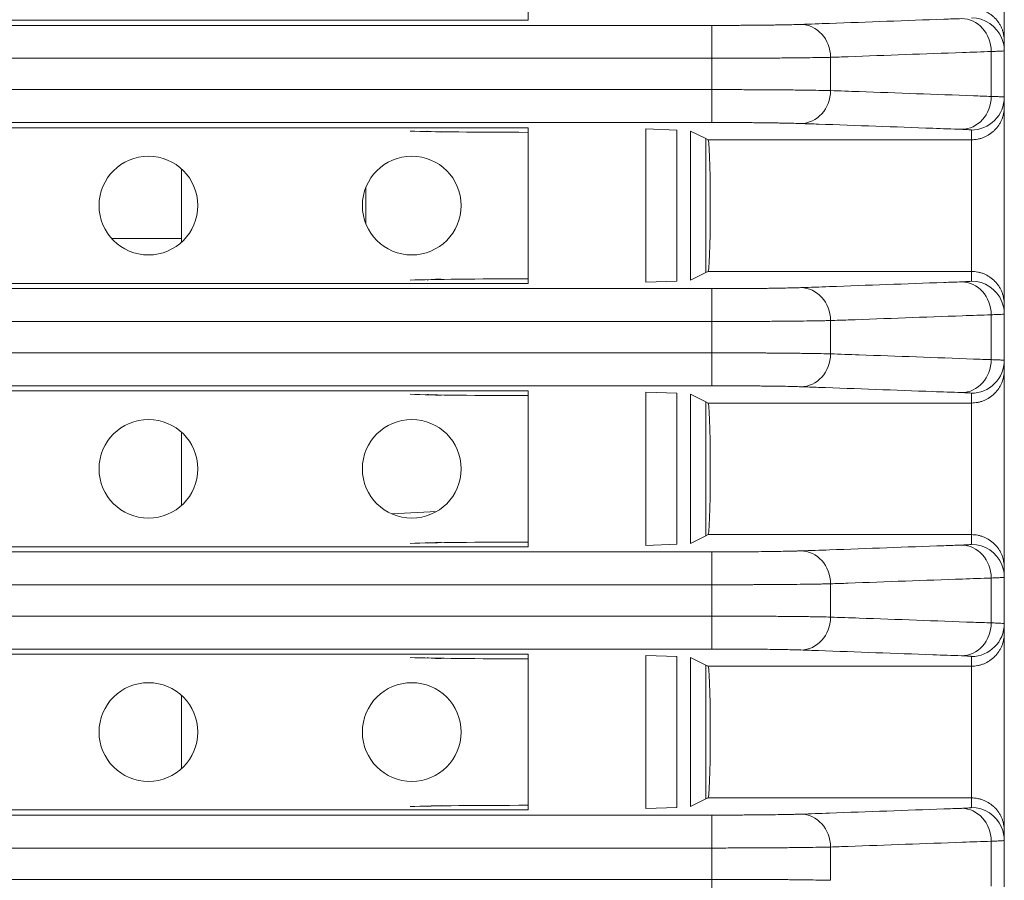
# Model space of a CAD drawing. Header units: millimetres. Extents: x 990 to 1809, y 0 to 562.
# Tile 37 of 256: x 1084 to 1099, y 316 to 329. Entities that reach past the tile are written whole.
import ezdxf

# ---------------------------------------------------------------- set-up
doc = ezdxf.new("R2010")
doc.units = ezdxf.units.MM
doc.layers.add('1', color=7, linetype='Continuous', true_color=0xffffff)

msp = doc.modelspace()

# ---------------------------------------------------------------- linework, layer by layer
at = {"layer": '1', "color": 7, "linetype": 'Continuous', "lineweight": 18}
for p, q in [((1098.803, 332.138), (1098.803, 329.138)), ((1091.57, 329.455), (1091.57, 331.821)), ((1069.553, 329.455), (1091.57, 329.455)), ((1075.297, 329.376), (1094.362, 329.376)), ((1094.362, 328.876), (1094.362, 329.376)), ((1098.803, 329.138), (1098.803, 328.991)), ((1094.362, 328.876), (1075.297, 328.876)), ((1075.297, 328.4), (1094.362, 328.4)), ((1094.362, 328.4), (1094.362, 327.9)), ((1098.803, 328.286), (1098.803, 328.138)), ((1098.803, 328.138), (1098.803, 325.138)), ((1094.362, 327.9), (1075.297, 327.9)), ((1069.553, 327.821), (1091.57, 327.821)), ((1091.57, 325.455), (1091.57, 327.821)), ((1093.36, 327.802), (1093.36, 325.474)), ((1093.828, 327.786), (1093.36, 327.802)), ((1093.828, 325.491), (1093.828, 327.786)), ((1094.037, 327.771), (1094.037, 325.505)), ((1094.268, 327.656), (1094.037, 327.771)), ((1098.303, 327.638), (1098.303, 327.786)), ((1094.268, 327.656), (1094.303, 327.638)), ((1094.303, 327.638), (1098.303, 327.638)), ((1098.303, 327.638), (1098.303, 325.638)), ((1086.303, 327.197), (1086.303, 326.079)), ((1089.103, 326.908), (1089.103, 326.369)), ((1085.244, 326.138), (1086.303, 326.138)), ((1094.268, 325.621), (1094.037, 325.505)), ((1094.268, 325.621), (1094.303, 325.638)), ((1098.303, 325.638), (1094.303, 325.638)), ((1098.303, 325.491), (1098.303, 325.638)), ((1069.553, 325.455), (1091.57, 325.455)), ((1093.828, 325.491), (1093.36, 325.474)), ((1075.297, 325.376), (1094.362, 325.376)), ((1094.362, 324.876), (1094.362, 325.376)), ((1098.803, 325.138), (1098.803, 324.991)), ((1094.362, 324.876), (1075.297, 324.876)), ((1075.297, 324.4), (1094.362, 324.4)), ((1094.362, 323.9), (1094.362, 324.4)), ((1098.803, 324.286), (1098.803, 324.138)), ((1098.803, 324.138), (1098.803, 321.138)), ((1069.553, 323.821), (1091.57, 323.821)), ((1094.362, 323.9), (1075.297, 323.9)), ((1091.57, 321.455), (1091.57, 323.821)), ((1093.36, 323.802), (1093.36, 321.474)), ((1093.828, 323.786), (1093.36, 323.802)), ((1093.828, 321.491), (1093.828, 323.786)), ((1094.037, 323.771), (1094.037, 321.505)), ((1094.268, 323.656), (1094.037, 323.771)), ((1094.268, 323.656), (1094.303, 323.638)), ((1094.303, 323.638), (1098.303, 323.638)), ((1098.303, 323.638), (1098.303, 323.786)), ((1098.303, 323.638), (1098.303, 321.638)), ((1086.303, 323.197), (1086.303, 322.079)), ((1090.179, 321.989), (1089.498, 321.953)), ((1094.268, 321.621), (1094.037, 321.505)), ((1094.268, 321.621), (1094.303, 321.638)), ((1098.303, 321.638), (1094.303, 321.638)), ((1098.303, 321.491), (1098.303, 321.638)), ((1069.553, 321.455), (1091.57, 321.455)), ((1093.828, 321.491), (1093.36, 321.474)), ((1075.297, 321.376), (1094.362, 321.376)), ((1094.362, 320.876), (1094.362, 321.376)), ((1098.803, 321.138), (1098.803, 320.991)), ((1094.362, 320.876), (1075.297, 320.876)), ((1075.297, 320.4), (1094.362, 320.4)), ((1094.362, 320.4), (1094.362, 319.9)), ((1098.803, 320.286), (1098.803, 320.138)), ((1098.803, 320.138), (1098.803, 317.138)), ((1094.362, 319.9), (1075.297, 319.9)), ((1069.553, 319.821), (1091.57, 319.821)), ((1091.57, 317.455), (1091.57, 319.821)), ((1093.36, 319.802), (1093.36, 317.474)), ((1093.828, 319.786), (1093.36, 319.802)), ((1093.828, 317.491), (1093.828, 319.786)), ((1094.037, 319.771), (1094.037, 317.505)), ((1094.268, 319.656), (1094.037, 319.771)), ((1098.303, 319.638), (1098.303, 319.786)), ((1094.268, 319.656), (1094.303, 319.638)), ((1094.303, 319.638), (1098.303, 319.638)), ((1098.303, 319.638), (1098.303, 317.638)), ((1086.303, 319.197), (1086.303, 318.079)), ((1094.268, 317.621), (1094.037, 317.505)), ((1094.268, 317.621), (1094.303, 317.638)), ((1098.303, 317.638), (1094.303, 317.638)), ((1098.303, 317.491), (1098.303, 317.638)), ((1069.514, 317.455), (1091.57, 317.455)), ((1069.514, 317.376), (1094.362, 317.376)), ((1093.828, 317.491), (1093.36, 317.474)), ((1094.362, 316.876), (1094.362, 317.376)), ((1098.803, 317.138), (1098.803, 316.991)), ((1094.362, 316.876), (1069.514, 316.876)), ((1069.514, 316.4), (1094.362, 316.4)), ((1094.362, 316.4), (1094.362, 315.9))]:
    msp.add_line(p, q, dxfattribs=at)
for centre in [(1085.803, 326.638), (1089.803, 326.638), (1085.803, 322.638), (1089.803, 322.638), (1085.803, 318.638), (1089.803, 318.638)]:
    msp.add_circle(centre, 0.75, dxfattribs=at)
for centre, major_axis, ratio, start_param, end_param in [((1098.154, 328.979), (-0.018, 0.5), 0.90044, 4.679843, 6.243052), ((1098.303, 328.991), (-0.5, 0), 0.999848, 3.521873, 4.712389), ((1095.713, 328.891), (0.018, -0.5), 0.90044, 1.538251, 3.10146), ((1098.303, 328.991), (-0.5, 0), 0.999848, 3.141593, 3.521872), ((1095.713, 328.385), (0.018, 0.5), 0.90044, 3.181726, 4.744935), ((1098.154, 328.297), (-0.018, -0.5), 0.90044, 0.040133, 1.603342), ((1098.303, 328.286), (-0.5, 0), 0.999848, 1.570796, 3.141593), ((1091.57, 327.786), (-2, 0), 0.017455, 0.462512, 1.570796), ((1092.038, 327.77), (-2, 0), 0.017455, 0.034905, 0.462512), ((1094.303, 326.638), (0, 1), 0.034921, 3.141593, 6.283185), ((1091.57, 325.49), (-2, 0), 0.017455, 4.712389, 5.820673), ((1092.038, 325.506), (-2, 0), 0.017455, 5.820673, 6.248281), ((1098.154, 324.979), (-0.018, 0.5), 0.90044, 4.679843, 6.243052), ((1098.303, 324.991), (-0.5, 0), 0.999848, 3.521873, 4.712389), ((1095.713, 324.891), (0.018, -0.5), 0.90044, 1.538251, 3.10146), ((1098.303, 324.991), (-0.5, 0), 0.999848, 3.141593, 3.521872), ((1095.713, 324.385), (0.018, 0.5), 0.90044, 3.181726, 4.744935), ((1098.154, 324.297), (-0.018, -0.5), 0.90044, 0.040133, 1.603342), ((1098.303, 324.286), (-0.5, 0), 0.999848, 1.570796, 3.141593), ((1091.57, 323.786), (-2, 0), 0.017455, 0.462512, 1.570796), ((1092.038, 323.77), (-2, 0), 0.017455, 0.034905, 0.462512), ((1094.303, 322.638), (0, 1), 0.034921, 3.141593, 6.283185), ((1091.57, 321.49), (-2, 0), 0.017455, 4.712389, 5.820673), ((1092.038, 321.506), (-2, 0), 0.017455, 5.820673, 6.248281), ((1098.154, 320.979), (-0.018, 0.5), 0.90044, 4.679843, 6.243052), ((1098.303, 320.991), (-0.5, 0), 0.999848, 3.521873, 4.712389), ((1095.713, 320.891), (0.018, -0.5), 0.90044, 1.538251, 3.10146), ((1098.303, 320.991), (-0.5, 0), 0.999848, 3.141593, 3.521872), ((1095.713, 320.385), (0.018, 0.5), 0.90044, 3.181726, 4.744935), ((1098.154, 320.297), (0.018, 0.5), 0.90044, 3.181726, 4.744935), ((1098.303, 320.286), (0.5, 0), 0.999848, 4.712389, 6.283185), ((1091.57, 319.786), (-2, 0), 0.017455, 0.462512, 1.570796), ((1092.038, 319.77), (-2, 0), 0.017455, 0.034905, 0.462512), ((1094.303, 318.638), (0, 1), 0.034921, 3.141593, 6.283185), ((1091.57, 317.49), (-2, 0), 0.017455, 4.712389, 5.820673), ((1092.038, 317.506), (-2, 0), 0.017455, 5.820673, 6.248281), ((1095.713, 316.891), (0.018, -0.5), 0.90044, 1.538251, 3.10146), ((1098.154, 316.979), (-0.018, 0.5), 0.90044, 4.679843, 6.243052), ((1098.303, 316.991), (0.5, 0), 0.999848, 0.4141, 1.570796), ((1098.303, 316.991), (0.5, 0), 0.999848, 0, 0.414102)]:
    msp.add_ellipse(centre, major_axis=major_axis, ratio=ratio, start_param=start_param, end_param=end_param, dxfattribs=at)
for points, knots in [([(1098.803, 329.138), (1098.803, 329.154), (1098.802, 329.171), (1098.799, 329.203), (1098.797, 329.22), (1098.79, 329.252), (1098.786, 329.268), (1098.777, 329.299), (1098.766, 329.33), (1098.752, 329.359), (1098.736, 329.388), (1098.728, 329.403), (1098.701, 329.443), (1098.68, 329.469), (1098.645, 329.503), (1098.633, 329.514), (1098.608, 329.535), (1098.594, 329.545), (1098.554, 329.572), (1098.525, 329.587), (1098.48, 329.606), (1098.464, 329.612), (1098.433, 329.621), (1098.417, 329.625), (1098.369, 329.635), (1098.336, 329.638), (1098.303, 329.638)], [0, 0, 0, 0, 0.0625, 0.0625, 0.125, 0.125, 0.1875, 0.1875, 0.25, 0.3125, 0.3125, 0.375, 0.375, 0.5, 0.5, 0.5625, 0.5625, 0.625, 0.625, 0.75, 0.75, 0.8125, 0.8125, 0.875, 0.875, 1, 1, 1, 1]), ([(1095.713, 329.391), (1095.858, 329.396), (1096.003, 329.401), (1096.727, 329.428), (1097.307, 329.449), (1097.976, 329.473), (1098.065, 329.476), (1098.154, 329.479)], [0, 0, 0, 0, 0.178059, 0.178059, 0.890297, 0.890297, 1, 1, 1, 1]), ([(1094.362, 329.376), (1094.433, 329.376), (1094.502, 329.376), (1094.641, 329.377), (1094.709, 329.377), (1094.793, 329.377), (1094.81, 329.377), (1094.843, 329.378), (1094.86, 329.378), (1094.91, 329.378), (1094.942, 329.378), (1095.038, 329.379), (1095.099, 329.379), (1095.188, 329.38), (1095.217, 329.381), (1095.26, 329.381), (1095.274, 329.382), (1095.301, 329.382), (1095.315, 329.382), (1095.382, 329.383), (1095.483, 329.385), (1095.568, 329.387), (1095.627, 329.388), (1095.646, 329.389), (1095.681, 329.39), (1095.697, 329.39), (1095.713, 329.391)], [0, 0, 0, 0, 0.125, 0.125, 0.25, 0.25, 0.28125, 0.28125, 0.3125, 0.3125, 0.375, 0.375, 0.5, 0.5, 0.5625, 0.5625, 0.59375, 0.59375, 0.625, 0.625, 0.75, 0.875, 0.875, 0.9375, 0.9375, 1, 1, 1, 1]), ([(1096.163, 328.891), (1096.143, 328.89), (1096.121, 328.89), (1096.074, 328.889), (1096.049, 328.888), (1095.971, 328.887), (1095.856, 328.885), (1095.723, 328.883), (1095.633, 328.882), (1095.615, 328.882), (1095.578, 328.882), (1095.521, 328.881), (1095.463, 328.881), (1095.345, 328.88), (1095.263, 328.879), (1095.136, 328.878), (1095.092, 328.878), (1095.026, 328.878), (1095.004, 328.878), (1094.959, 328.877), (1094.937, 328.877), (1094.824, 328.877), (1094.733, 328.877), (1094.549, 328.876), (1094.456, 328.876), (1094.362, 328.876)], [0, 0, 0, 0, 0.0625, 0.0625, 0.125, 0.125, 0.25, 0.375, 0.375, 0.40625, 0.40625, 0.4375, 0.5, 0.5, 0.625, 0.625, 0.6875, 0.6875, 0.71875, 0.71875, 0.75, 0.75, 0.875, 0.875, 1, 1, 1, 1]), ([(1098.604, 328.979), (1098.459, 328.974), (1098.315, 328.969), (1097.59, 328.943), (1097.01, 328.922), (1096.342, 328.897), (1096.252, 328.894), (1096.163, 328.891)], [0, 0, 0, 0, 0.178059, 0.178059, 0.890297, 0.890297, 1, 1, 1, 1]), ([(1098.803, 328.991), (1098.803, 328.99), (1098.799, 328.989), (1098.782, 328.987), (1098.769, 328.986), (1098.736, 328.984), (1098.715, 328.983), (1098.666, 328.981), (1098.637, 328.98), (1098.604, 328.979)], [0, 0, 0, 0, 0.25, 0.25, 0.5, 0.5, 0.75, 0.75, 1, 1, 1, 1]), ([(1094.362, 328.4), (1094.409, 328.4), (1094.456, 328.4), (1094.55, 328.4), (1094.597, 328.4), (1094.736, 328.4), (1094.918, 328.399), (1095.093, 328.398), (1095.2, 328.398), (1095.222, 328.397), (1095.264, 328.397), (1095.327, 328.397), (1095.387, 328.396), (1095.505, 328.395), (1095.58, 328.395), (1095.687, 328.393), (1095.722, 328.393), (1095.772, 328.392), (1095.789, 328.392), (1095.822, 328.392), (1095.837, 328.391), (1095.915, 328.39), (1095.972, 328.389), (1096.076, 328.387), (1096.122, 328.386), (1096.163, 328.385)], [0, 0, 0, 0, 0.0625, 0.0625, 0.125, 0.125, 0.25, 0.375, 0.375, 0.40625, 0.40625, 0.4375, 0.5, 0.5, 0.625, 0.625, 0.6875, 0.6875, 0.71875, 0.71875, 0.75, 0.75, 0.875, 0.875, 1, 1, 1, 1]), ([(1096.163, 328.385), (1096.308, 328.38), (1096.453, 328.375), (1097.177, 328.349), (1097.757, 328.328), (1098.426, 328.303), (1098.515, 328.3), (1098.604, 328.297)], [0, 0, 0, 0, 0.178059, 0.178059, 0.890297, 0.890297, 1, 1, 1, 1]), ([(1098.604, 328.297), (1098.637, 328.296), (1098.666, 328.295), (1098.715, 328.293), (1098.736, 328.292), (1098.769, 328.29), (1098.782, 328.289), (1098.799, 328.288), (1098.803, 328.287), (1098.803, 328.286)], [0, 0, 0, 0, 0.25, 0.25, 0.5, 0.5, 0.75, 0.75, 1, 1, 1, 1]), ([(1098.803, 328.138), (1098.803, 328.122), (1098.802, 328.106), (1098.799, 328.073), (1098.797, 328.056), (1098.79, 328.024), (1098.786, 328.008), (1098.777, 327.977), (1098.766, 327.946), (1098.752, 327.917), (1098.736, 327.888), (1098.728, 327.874), (1098.701, 327.833), (1098.68, 327.808), (1098.645, 327.773), (1098.633, 327.762), (1098.608, 327.741), (1098.594, 327.731), (1098.554, 327.704), (1098.525, 327.689), (1098.48, 327.67), (1098.464, 327.664), (1098.433, 327.655), (1098.417, 327.651), (1098.369, 327.641), (1098.336, 327.638), (1098.303, 327.638)], [0, 0, 0, 0, 0.0625, 0.0625, 0.125, 0.125, 0.1875, 0.1875, 0.25, 0.3125, 0.3125, 0.375, 0.375, 0.5, 0.5, 0.5625, 0.5625, 0.625, 0.625, 0.75, 0.75, 0.8125, 0.8125, 0.875, 0.875, 1, 1, 1, 1]), ([(1095.713, 327.885), (1095.682, 327.886), (1095.647, 327.887), (1095.57, 327.889), (1095.527, 327.89), (1095.469, 327.892), (1095.457, 327.892), (1095.432, 327.892), (1095.42, 327.892), (1095.382, 327.893), (1095.356, 327.894), (1095.276, 327.895), (1095.219, 327.895), (1095.131, 327.896), (1095.101, 327.897), (1095.054, 327.897), (1095.038, 327.897), (1095.007, 327.898), (1094.991, 327.898), (1094.91, 327.898), (1094.779, 327.899), (1094.643, 327.9), (1094.538, 327.9), (1094.503, 327.9), (1094.433, 327.9), (1094.397, 327.9), (1094.362, 327.9)], [0, 0, 0, 0, 0.125, 0.125, 0.25, 0.25, 0.28125, 0.28125, 0.3125, 0.3125, 0.375, 0.375, 0.5, 0.5, 0.5625, 0.5625, 0.59375, 0.59375, 0.625, 0.625, 0.75, 0.875, 0.875, 0.9375, 0.9375, 1, 1, 1, 1]), ([(1098.154, 327.797), (1098.009, 327.802), (1097.864, 327.807), (1097.14, 327.834), (1096.56, 327.855), (1095.891, 327.879), (1095.802, 327.882), (1095.713, 327.885)], [0, 0, 0, 0, 0.178059, 0.178059, 0.890297, 0.890297, 1, 1, 1, 1]), ([(1098.303, 327.786), (1098.303, 327.787), (1098.3, 327.788), (1098.287, 327.79), (1098.268, 327.791), (1098.222, 327.794), (1098.179, 327.796), (1098.154, 327.797)], [0, 0, 0, 0, 0.25, 0.25, 0.5, 0.75, 1, 1, 1, 1]), ([(1098.803, 325.138), (1098.803, 325.154), (1098.802, 325.171), (1098.799, 325.203), (1098.797, 325.22), (1098.79, 325.252), (1098.786, 325.268), (1098.777, 325.299), (1098.766, 325.33), (1098.752, 325.359), (1098.736, 325.388), (1098.728, 325.403), (1098.701, 325.443), (1098.68, 325.469), (1098.645, 325.503), (1098.633, 325.514), (1098.608, 325.535), (1098.594, 325.545), (1098.554, 325.572), (1098.525, 325.587), (1098.48, 325.606), (1098.464, 325.612), (1098.433, 325.621), (1098.417, 325.625), (1098.369, 325.635), (1098.336, 325.638), (1098.303, 325.638)], [0, 0, 0, 0, 0.0625, 0.0625, 0.125, 0.125, 0.1875, 0.1875, 0.25, 0.3125, 0.3125, 0.375, 0.375, 0.5, 0.5, 0.5625, 0.5625, 0.625, 0.625, 0.75, 0.75, 0.8125, 0.8125, 0.875, 0.875, 1, 1, 1, 1]), ([(1095.713, 325.391), (1095.858, 325.396), (1096.003, 325.401), (1096.727, 325.428), (1097.307, 325.449), (1097.976, 325.473), (1098.065, 325.476), (1098.154, 325.479)], [0, 0, 0, 0, 0.17806, 0.17806, 0.890298, 0.890298, 1, 1, 1, 1]), ([(1098.154, 325.479), (1098.179, 325.48), (1098.222, 325.482), (1098.268, 325.485), (1098.287, 325.487), (1098.3, 325.489), (1098.303, 325.49), (1098.303, 325.491)], [0, 0, 0, 0, 0.25, 0.5, 0.75, 0.75, 1, 1, 1, 1]), ([(1094.362, 325.376), (1094.433, 325.376), (1094.502, 325.376), (1094.641, 325.377), (1094.709, 325.377), (1094.793, 325.377), (1094.81, 325.377), (1094.843, 325.378), (1094.86, 325.378), (1094.91, 325.378), (1094.942, 325.378), (1095.038, 325.379), (1095.099, 325.379), (1095.188, 325.38), (1095.217, 325.381), (1095.26, 325.381), (1095.274, 325.382), (1095.301, 325.382), (1095.315, 325.382), (1095.382, 325.383), (1095.483, 325.385), (1095.568, 325.387), (1095.627, 325.388), (1095.646, 325.389), (1095.681, 325.39), (1095.697, 325.39), (1095.713, 325.391)], [0, 0, 0, 0, 0.125, 0.125, 0.25, 0.25, 0.28125, 0.28125, 0.3125, 0.3125, 0.375, 0.375, 0.5, 0.5, 0.5625, 0.5625, 0.59375, 0.59375, 0.625, 0.625, 0.75, 0.875, 0.875, 0.9375, 0.9375, 1, 1, 1, 1]), ([(1098.803, 324.991), (1098.803, 324.99), (1098.799, 324.989), (1098.782, 324.987), (1098.769, 324.986), (1098.736, 324.984), (1098.715, 324.983), (1098.666, 324.981), (1098.637, 324.98), (1098.604, 324.979)], [0, 0, 0, 0, 0.25, 0.25, 0.5, 0.5, 0.75, 0.75, 1, 1, 1, 1]), ([(1096.163, 324.891), (1096.143, 324.89), (1096.121, 324.89), (1096.074, 324.889), (1096.049, 324.888), (1095.971, 324.887), (1095.856, 324.885), (1095.723, 324.883), (1095.633, 324.882), (1095.615, 324.882), (1095.578, 324.882), (1095.521, 324.881), (1095.463, 324.881), (1095.345, 324.88), (1095.263, 324.879), (1095.136, 324.878), (1095.092, 324.878), (1095.026, 324.878), (1095.004, 324.878), (1094.959, 324.877), (1094.937, 324.877), (1094.824, 324.877), (1094.733, 324.877), (1094.549, 324.876), (1094.456, 324.876), (1094.362, 324.876)], [0, 0, 0, 0, 0.0625, 0.0625, 0.125, 0.125, 0.25, 0.375, 0.375, 0.40625, 0.40625, 0.4375, 0.5, 0.5, 0.625, 0.625, 0.6875, 0.6875, 0.71875, 0.71875, 0.75, 0.75, 0.875, 0.875, 1, 1, 1, 1]), ([(1098.604, 324.979), (1098.459, 324.974), (1098.315, 324.969), (1097.59, 324.943), (1097.01, 324.922), (1096.342, 324.897), (1096.252, 324.894), (1096.163, 324.891)], [0, 0, 0, 0, 0.17806, 0.17806, 0.890298, 0.890298, 1, 1, 1, 1]), ([(1094.362, 324.4), (1094.409, 324.4), (1094.456, 324.4), (1094.55, 324.4), (1094.597, 324.4), (1094.736, 324.4), (1094.918, 324.399), (1095.093, 324.398), (1095.2, 324.398), (1095.222, 324.397), (1095.264, 324.397), (1095.327, 324.397), (1095.387, 324.396), (1095.505, 324.395), (1095.58, 324.395), (1095.687, 324.393), (1095.722, 324.393), (1095.772, 324.392), (1095.789, 324.392), (1095.822, 324.392), (1095.837, 324.391), (1095.915, 324.39), (1095.972, 324.389), (1096.076, 324.387), (1096.122, 324.386), (1096.163, 324.385)], [0, 0, 0, 0, 0.0625, 0.0625, 0.125, 0.125, 0.25, 0.375, 0.375, 0.40625, 0.40625, 0.4375, 0.5, 0.5, 0.625, 0.625, 0.6875, 0.6875, 0.71875, 0.71875, 0.75, 0.75, 0.875, 0.875, 1, 1, 1, 1]), ([(1096.163, 324.385), (1096.308, 324.38), (1096.453, 324.375), (1097.177, 324.349), (1097.757, 324.328), (1098.426, 324.303), (1098.515, 324.3), (1098.604, 324.297)], [0, 0, 0, 0, 0.17806, 0.17806, 0.890298, 0.890298, 1, 1, 1, 1]), ([(1098.604, 324.297), (1098.637, 324.296), (1098.666, 324.295), (1098.715, 324.293), (1098.736, 324.292), (1098.769, 324.29), (1098.782, 324.289), (1098.799, 324.288), (1098.803, 324.287), (1098.803, 324.286)], [0, 0, 0, 0, 0.25, 0.25, 0.5, 0.5, 0.75, 0.75, 1, 1, 1, 1]), ([(1098.803, 324.138), (1098.803, 324.122), (1098.802, 324.106), (1098.799, 324.073), (1098.797, 324.056), (1098.79, 324.024), (1098.786, 324.008), (1098.777, 323.977), (1098.766, 323.946), (1098.752, 323.917), (1098.736, 323.888), (1098.728, 323.874), (1098.701, 323.833), (1098.68, 323.808), (1098.645, 323.773), (1098.633, 323.762), (1098.608, 323.741), (1098.594, 323.731), (1098.554, 323.704), (1098.525, 323.689), (1098.48, 323.67), (1098.464, 323.664), (1098.433, 323.655), (1098.417, 323.651), (1098.369, 323.641), (1098.336, 323.638), (1098.303, 323.638)], [0, 0, 0, 0, 0.0625, 0.0625, 0.125, 0.125, 0.1875, 0.1875, 0.25, 0.3125, 0.3125, 0.375, 0.375, 0.5, 0.5, 0.5625, 0.5625, 0.625, 0.625, 0.75, 0.75, 0.8125, 0.8125, 0.875, 0.875, 1, 1, 1, 1]), ([(1095.713, 323.885), (1095.682, 323.886), (1095.647, 323.887), (1095.57, 323.889), (1095.527, 323.89), (1095.469, 323.892), (1095.457, 323.892), (1095.432, 323.892), (1095.42, 323.892), (1095.382, 323.893), (1095.356, 323.894), (1095.276, 323.895), (1095.219, 323.895), (1095.131, 323.896), (1095.101, 323.897), (1095.054, 323.897), (1095.038, 323.897), (1095.007, 323.898), (1094.991, 323.898), (1094.91, 323.898), (1094.779, 323.899), (1094.643, 323.9), (1094.538, 323.9), (1094.503, 323.9), (1094.433, 323.9), (1094.397, 323.9), (1094.362, 323.9)], [0, 0, 0, 0, 0.125, 0.125, 0.25, 0.25, 0.28125, 0.28125, 0.3125, 0.3125, 0.375, 0.375, 0.5, 0.5, 0.5625, 0.5625, 0.59375, 0.59375, 0.625, 0.625, 0.75, 0.875, 0.875, 0.9375, 0.9375, 1, 1, 1, 1]), ([(1098.154, 323.797), (1098.009, 323.802), (1097.864, 323.807), (1097.14, 323.834), (1096.56, 323.855), (1095.891, 323.879), (1095.802, 323.882), (1095.713, 323.885)], [0, 0, 0, 0, 0.17806, 0.17806, 0.890298, 0.890298, 1, 1, 1, 1]), ([(1098.303, 323.786), (1098.303, 323.787), (1098.3, 323.788), (1098.287, 323.79), (1098.268, 323.791), (1098.222, 323.794), (1098.179, 323.796), (1098.154, 323.797)], [0, 0, 0, 0, 0.25, 0.25, 0.5, 0.75, 1, 1, 1, 1]), ([(1098.803, 321.138), (1098.803, 321.154), (1098.802, 321.171), (1098.799, 321.203), (1098.797, 321.22), (1098.79, 321.252), (1098.786, 321.268), (1098.777, 321.299), (1098.766, 321.33), (1098.752, 321.359), (1098.736, 321.388), (1098.728, 321.403), (1098.701, 321.443), (1098.68, 321.469), (1098.645, 321.503), (1098.633, 321.514), (1098.608, 321.535), (1098.594, 321.545), (1098.554, 321.572), (1098.525, 321.587), (1098.48, 321.606), (1098.464, 321.612), (1098.433, 321.621), (1098.417, 321.625), (1098.369, 321.635), (1098.336, 321.638), (1098.303, 321.638)], [0, 0, 0, 0, 0.0625, 0.0625, 0.125, 0.125, 0.1875, 0.1875, 0.25, 0.3125, 0.3125, 0.375, 0.375, 0.5, 0.5, 0.5625, 0.5625, 0.625, 0.625, 0.75, 0.75, 0.8125, 0.8125, 0.875, 0.875, 1, 1, 1, 1]), ([(1095.713, 321.391), (1095.858, 321.396), (1096.003, 321.401), (1096.727, 321.428), (1097.307, 321.449), (1097.976, 321.473), (1098.065, 321.476), (1098.154, 321.479)], [0, 0, 0, 0, 0.17806, 0.17806, 0.890298, 0.890298, 1, 1, 1, 1]), ([(1098.154, 321.479), (1098.179, 321.48), (1098.222, 321.482), (1098.268, 321.485), (1098.287, 321.487), (1098.3, 321.489), (1098.303, 321.49), (1098.303, 321.491)], [0, 0, 0, 0, 0.25, 0.5, 0.75, 0.75, 1, 1, 1, 1]), ([(1094.362, 321.376), (1094.433, 321.376), (1094.502, 321.376), (1094.641, 321.377), (1094.709, 321.377), (1094.793, 321.377), (1094.81, 321.377), (1094.843, 321.378), (1094.86, 321.378), (1094.91, 321.378), (1094.942, 321.378), (1095.038, 321.379), (1095.099, 321.379), (1095.188, 321.38), (1095.217, 321.381), (1095.26, 321.381), (1095.274, 321.382), (1095.301, 321.382), (1095.315, 321.382), (1095.382, 321.383), (1095.483, 321.385), (1095.568, 321.387), (1095.627, 321.388), (1095.646, 321.389), (1095.681, 321.39), (1095.697, 321.39), (1095.713, 321.391)], [0, 0, 0, 0, 0.125, 0.125, 0.25, 0.25, 0.28125, 0.28125, 0.3125, 0.3125, 0.375, 0.375, 0.5, 0.5, 0.5625, 0.5625, 0.59375, 0.59375, 0.625, 0.625, 0.75, 0.875, 0.875, 0.9375, 0.9375, 1, 1, 1, 1]), ([(1098.604, 320.979), (1098.459, 320.974), (1098.315, 320.969), (1097.59, 320.943), (1097.01, 320.922), (1096.342, 320.897), (1096.252, 320.894), (1096.163, 320.891)], [0, 0, 0, 0, 0.17806, 0.17806, 0.890298, 0.890298, 1, 1, 1, 1]), ([(1098.803, 320.991), (1098.803, 320.99), (1098.799, 320.989), (1098.782, 320.987), (1098.769, 320.986), (1098.736, 320.984), (1098.715, 320.983), (1098.666, 320.981), (1098.637, 320.98), (1098.604, 320.979)], [0, 0, 0, 0, 0.25, 0.25, 0.5, 0.5, 0.75, 0.75, 1, 1, 1, 1]), ([(1096.163, 320.891), (1096.143, 320.89), (1096.121, 320.89), (1096.074, 320.889), (1096.049, 320.888), (1095.971, 320.887), (1095.856, 320.885), (1095.723, 320.883), (1095.633, 320.882), (1095.615, 320.882), (1095.578, 320.882), (1095.521, 320.881), (1095.463, 320.881), (1095.345, 320.88), (1095.263, 320.879), (1095.136, 320.878), (1095.092, 320.878), (1095.026, 320.878), (1095.004, 320.878), (1094.959, 320.877), (1094.937, 320.877), (1094.824, 320.877), (1094.733, 320.877), (1094.549, 320.876), (1094.456, 320.876), (1094.362, 320.876)], [0, 0, 0, 0, 0.0625, 0.0625, 0.125, 0.125, 0.25, 0.375, 0.375, 0.40625, 0.40625, 0.4375, 0.5, 0.5, 0.625, 0.625, 0.6875, 0.6875, 0.71875, 0.71875, 0.75, 0.75, 0.875, 0.875, 1, 1, 1, 1]), ([(1094.362, 320.4), (1094.409, 320.4), (1094.456, 320.4), (1094.55, 320.4), (1094.597, 320.4), (1094.736, 320.4), (1094.918, 320.399), (1095.093, 320.398), (1095.2, 320.398), (1095.222, 320.397), (1095.264, 320.397), (1095.327, 320.397), (1095.387, 320.396), (1095.505, 320.395), (1095.58, 320.395), (1095.687, 320.393), (1095.722, 320.393), (1095.772, 320.392), (1095.789, 320.392), (1095.822, 320.392), (1095.837, 320.391), (1095.915, 320.39), (1095.972, 320.389), (1096.076, 320.387), (1096.122, 320.386), (1096.163, 320.385)], [0, 0, 0, 0, 0.0625, 0.0625, 0.125, 0.125, 0.25, 0.375, 0.375, 0.40625, 0.40625, 0.4375, 0.5, 0.5, 0.625, 0.625, 0.6875, 0.6875, 0.71875, 0.71875, 0.75, 0.75, 0.875, 0.875, 1, 1, 1, 1]), ([(1096.163, 320.385), (1096.308, 320.38), (1096.453, 320.375), (1097.177, 320.349), (1097.757, 320.328), (1098.426, 320.303), (1098.515, 320.3), (1098.604, 320.297)], [0, 0, 0, 0, 0.17806, 0.17806, 0.890298, 0.890298, 1, 1, 1, 1]), ([(1098.604, 320.297), (1098.637, 320.296), (1098.666, 320.295), (1098.715, 320.293), (1098.736, 320.292), (1098.769, 320.29), (1098.782, 320.289), (1098.799, 320.288), (1098.803, 320.287), (1098.803, 320.286)], [0, 0, 0, 0, 0.25, 0.25, 0.5, 0.5, 0.75, 0.75, 1, 1, 1, 1]), ([(1098.803, 320.138), (1098.803, 320.122), (1098.802, 320.106), (1098.799, 320.073), (1098.797, 320.056), (1098.79, 320.024), (1098.786, 320.008), (1098.777, 319.977), (1098.766, 319.946), (1098.752, 319.917), (1098.736, 319.888), (1098.728, 319.874), (1098.701, 319.833), (1098.68, 319.808), (1098.645, 319.773), (1098.633, 319.762), (1098.608, 319.741), (1098.594, 319.731), (1098.554, 319.704), (1098.525, 319.689), (1098.48, 319.67), (1098.464, 319.664), (1098.433, 319.655), (1098.417, 319.651), (1098.369, 319.641), (1098.336, 319.638), (1098.303, 319.638)], [0, 0, 0, 0, 0.0625, 0.0625, 0.125, 0.125, 0.1875, 0.1875, 0.25, 0.3125, 0.3125, 0.375, 0.375, 0.5, 0.5, 0.5625, 0.5625, 0.625, 0.625, 0.75, 0.75, 0.8125, 0.8125, 0.875, 0.875, 1, 1, 1, 1]), ([(1095.713, 319.885), (1095.682, 319.886), (1095.647, 319.887), (1095.57, 319.889), (1095.527, 319.89), (1095.469, 319.892), (1095.457, 319.892), (1095.432, 319.892), (1095.42, 319.892), (1095.382, 319.893), (1095.356, 319.894), (1095.276, 319.895), (1095.219, 319.895), (1095.131, 319.896), (1095.101, 319.897), (1095.054, 319.897), (1095.038, 319.897), (1095.007, 319.898), (1094.991, 319.898), (1094.91, 319.898), (1094.779, 319.899), (1094.643, 319.9), (1094.538, 319.9), (1094.503, 319.9), (1094.433, 319.9), (1094.397, 319.9), (1094.362, 319.9)], [0, 0, 0, 0, 0.125, 0.125, 0.25, 0.25, 0.28125, 0.28125, 0.3125, 0.3125, 0.375, 0.375, 0.5, 0.5, 0.5625, 0.5625, 0.59375, 0.59375, 0.625, 0.625, 0.75, 0.875, 0.875, 0.9375, 0.9375, 1, 1, 1, 1]), ([(1098.154, 319.797), (1098.009, 319.802), (1097.864, 319.807), (1097.14, 319.834), (1096.56, 319.855), (1095.891, 319.879), (1095.802, 319.882), (1095.713, 319.885)], [0, 0, 0, 0, 0.17806, 0.17806, 0.890298, 0.890298, 1, 1, 1, 1]), ([(1098.303, 319.786), (1098.303, 319.787), (1098.3, 319.788), (1098.287, 319.79), (1098.268, 319.791), (1098.222, 319.794), (1098.179, 319.796), (1098.154, 319.797)], [0, 0, 0, 0, 0.25, 0.25, 0.5, 0.75, 1, 1, 1, 1]), ([(1098.803, 317.138), (1098.803, 317.154), (1098.802, 317.171), (1098.799, 317.203), (1098.797, 317.22), (1098.79, 317.252), (1098.786, 317.268), (1098.777, 317.299), (1098.766, 317.33), (1098.752, 317.359), (1098.736, 317.388), (1098.728, 317.403), (1098.701, 317.443), (1098.68, 317.469), (1098.645, 317.503), (1098.633, 317.514), (1098.608, 317.535), (1098.594, 317.545), (1098.554, 317.572), (1098.525, 317.587), (1098.48, 317.606), (1098.464, 317.612), (1098.433, 317.621), (1098.417, 317.625), (1098.369, 317.635), (1098.336, 317.638), (1098.303, 317.638)], [0, 0, 0, 0, 0.0625, 0.0625, 0.125, 0.125, 0.1875, 0.1875, 0.25, 0.3125, 0.3125, 0.375, 0.375, 0.5, 0.5, 0.5625, 0.5625, 0.625, 0.625, 0.75, 0.75, 0.8125, 0.8125, 0.875, 0.875, 1, 1, 1, 1]), ([(1094.362, 317.376), (1094.433, 317.376), (1094.502, 317.376), (1094.641, 317.377), (1094.709, 317.377), (1094.793, 317.377), (1094.81, 317.377), (1094.843, 317.378), (1094.86, 317.378), (1094.91, 317.378), (1094.942, 317.378), (1095.038, 317.379), (1095.099, 317.379), (1095.188, 317.38), (1095.217, 317.381), (1095.26, 317.381), (1095.274, 317.382), (1095.301, 317.382), (1095.315, 317.382), (1095.382, 317.383), (1095.483, 317.385), (1095.568, 317.387), (1095.627, 317.388), (1095.646, 317.389), (1095.681, 317.39), (1095.697, 317.39), (1095.713, 317.391)], [0, 0, 0, 0, 0.125, 0.125, 0.25, 0.25, 0.28125, 0.28125, 0.3125, 0.3125, 0.375, 0.375, 0.5, 0.5, 0.5625, 0.5625, 0.59375, 0.59375, 0.625, 0.625, 0.75, 0.875, 0.875, 0.9375, 0.9375, 1, 1, 1, 1]), ([(1095.713, 317.391), (1095.858, 317.396), (1096.003, 317.401), (1096.727, 317.428), (1097.307, 317.449), (1097.976, 317.473), (1098.065, 317.476), (1098.154, 317.479)], [0, 0, 0, 0, 0.17806, 0.17806, 0.890298, 0.890298, 1, 1, 1, 1]), ([(1098.154, 317.479), (1098.179, 317.48), (1098.222, 317.482), (1098.268, 317.485), (1098.287, 317.487), (1098.3, 317.489), (1098.303, 317.49), (1098.303, 317.491)], [0, 0, 0, 0, 0.25, 0.5, 0.75, 0.75, 1, 1, 1, 1]), ([(1098.604, 316.979), (1098.459, 316.974), (1098.315, 316.969), (1097.59, 316.943), (1097.01, 316.922), (1096.342, 316.897), (1096.252, 316.894), (1096.163, 316.891)], [0, 0, 0, 0, 0.17806, 0.17806, 0.890298, 0.890298, 1, 1, 1, 1]), ([(1098.803, 316.991), (1098.803, 316.99), (1098.799, 316.989), (1098.782, 316.987), (1098.769, 316.986), (1098.736, 316.984), (1098.715, 316.983), (1098.666, 316.981), (1098.637, 316.98), (1098.604, 316.979)], [0, 0, 0, 0, 0.25, 0.25, 0.5, 0.5, 0.75, 0.75, 1, 1, 1, 1]), ([(1096.163, 316.891), (1096.143, 316.89), (1096.121, 316.89), (1096.074, 316.889), (1096.049, 316.888), (1095.971, 316.887), (1095.856, 316.885), (1095.723, 316.883), (1095.633, 316.882), (1095.615, 316.882), (1095.578, 316.882), (1095.521, 316.881), (1095.463, 316.881), (1095.345, 316.88), (1095.263, 316.879), (1095.136, 316.878), (1095.092, 316.878), (1095.026, 316.878), (1095.004, 316.878), (1094.959, 316.877), (1094.937, 316.877), (1094.824, 316.877), (1094.733, 316.877), (1094.549, 316.876), (1094.456, 316.876), (1094.362, 316.876)], [0, 0, 0, 0, 0.0625, 0.0625, 0.125, 0.125, 0.25, 0.375, 0.375, 0.40625, 0.40625, 0.4375, 0.5, 0.5, 0.625, 0.625, 0.6875, 0.6875, 0.71875, 0.71875, 0.75, 0.75, 0.875, 0.875, 1, 1, 1, 1]), ([(1094.362, 316.4), (1094.409, 316.4), (1094.456, 316.4), (1094.55, 316.4), (1094.597, 316.4), (1094.736, 316.4), (1094.918, 316.399), (1095.093, 316.398), (1095.2, 316.398), (1095.222, 316.397), (1095.264, 316.397), (1095.327, 316.397), (1095.387, 316.396), (1095.505, 316.395), (1095.58, 316.395), (1095.687, 316.393), (1095.722, 316.393), (1095.772, 316.392), (1095.789, 316.392), (1095.822, 316.392), (1095.837, 316.391), (1095.915, 316.39), (1095.972, 316.389), (1096.076, 316.387), (1096.122, 316.386), (1096.163, 316.385)], [0, 0, 0, 0, 0.0625, 0.0625, 0.125, 0.125, 0.25, 0.375, 0.375, 0.40625, 0.40625, 0.4375, 0.5, 0.5, 0.625, 0.625, 0.6875, 0.6875, 0.71875, 0.71875, 0.75, 0.75, 0.875, 0.875, 1, 1, 1, 1])]:
    msp.add_open_spline(points, degree=3, knots=knots, dxfattribs=at)
for points, degree in [([(1094.362, 328.4), (1094.362, 328.559), (1094.362, 328.717), (1094.362, 328.876)], 3), ([(1096.163, 328.891), (1096.163, 328.722), (1096.163, 328.554), (1096.163, 328.385)], 3), ([(1098.604, 328.297), (1098.604, 328.524), (1098.604, 328.752), (1098.604, 328.979)], 3), ([(1098.803, 328.991), (1098.803, 328.756), (1098.803, 328.521), (1098.803, 328.286)], 3), ([(1094.268, 327.656), (1094.268, 325.621)], 1), ([(1098.803, 324.991), (1098.803, 324.756), (1098.803, 324.521), (1098.803, 324.286)], 3), ([(1094.362, 324.4), (1094.362, 324.559), (1094.362, 324.717), (1094.362, 324.876)], 3), ([(1096.163, 324.891), (1096.163, 324.722), (1096.163, 324.554), (1096.163, 324.385)], 3), ([(1098.604, 324.297), (1098.604, 324.524), (1098.604, 324.752), (1098.604, 324.979)], 3), ([(1094.268, 323.656), (1094.268, 321.621)], 1), ([(1098.604, 320.297), (1098.604, 320.524), (1098.604, 320.752), (1098.604, 320.979)], 3), ([(1098.803, 320.991), (1098.803, 320.756), (1098.803, 320.521), (1098.803, 320.286)], 3), ([(1094.362, 320.4), (1094.362, 320.559), (1094.362, 320.717), (1094.362, 320.876)], 3), ([(1096.163, 320.891), (1096.163, 320.722), (1096.163, 320.554), (1096.163, 320.385)], 3), ([(1094.268, 319.656), (1094.268, 317.621)], 1), ([(1098.604, 316.297), (1098.604, 316.524), (1098.604, 316.752), (1098.604, 316.979)], 3), ([(1098.803, 316.991), (1098.803, 316.756), (1098.803, 316.521), (1098.803, 316.286)], 3), ([(1094.362, 316.4), (1094.362, 316.559), (1094.362, 316.717), (1094.362, 316.876)], 3), ([(1096.163, 316.891), (1096.163, 316.722), (1096.163, 316.554), (1096.163, 316.385)], 3)]:
    msp.add_open_spline(points, degree=degree, dxfattribs=at)

doc.saveas('drawing.dxf')
